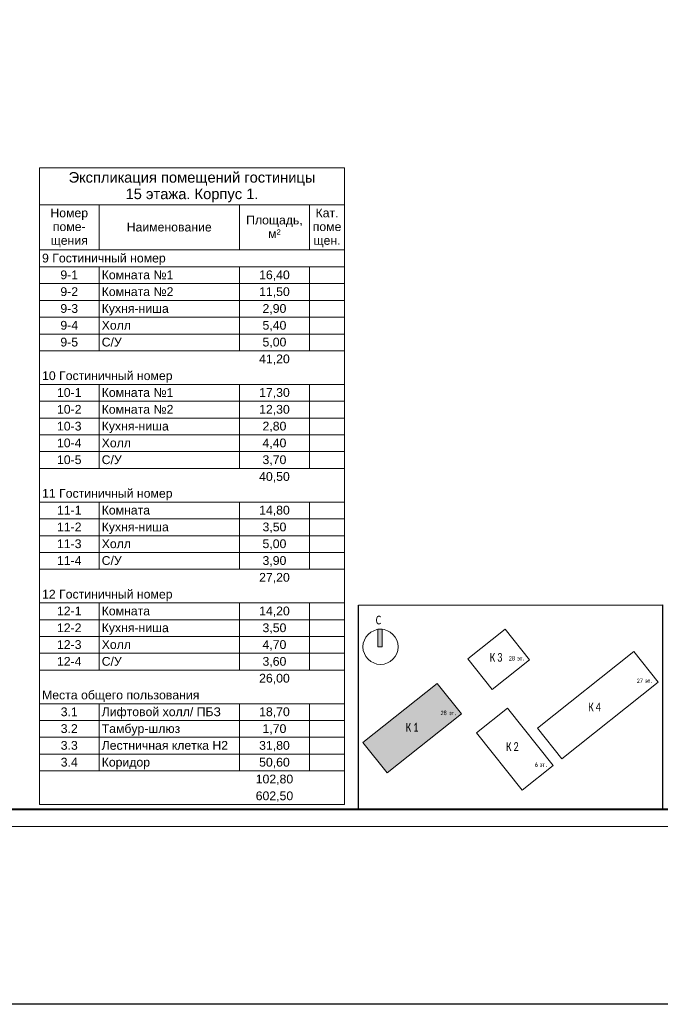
# Model space of a CAD drawing. Header units: millimetres. Extents: x 303602 to 13248484, y -10200551 to -26241.
# Tile 32 of 51: x 770344 to 788606, y -104490 to -76414. Entities that reach past the tile are written whole.
import ezdxf

# ---------------------------------------------------------------- set-up
doc = ezdxf.new("R2010")
doc.units = ezdxf.units.MM
doc.layers.get('Defpoints').update_dxf_attribs({"color": 252})
doc.layers.add('0_S_Grey_01', color=9, linetype='Continuous', lineweight=5, true_color=0x808080)
for name, color, linetype, lineweight in [('A-010-M_LINE-T', 7, 'Continuous', 18), ('RC-Извещатели_пожарные', 1, 'Continuous', 30), ('Z-000-P_SCHED', 7, 'Continuous', 20), ('Рамка', 7, 'Continuous', 18), ('Типовые аннотации', 252, 'Continuous', 5)]:
    doc.layers.add(name, color=color, linetype=linetype, lineweight=lineweight)
doc.layers.add('формат', color=250, linetype='Continuous')
doc.styles.add('Arial', font='arial.ttf', dxfattribs={"width": 0.9, "height": 700})
doc.styles.add('Arial_4', font='arial.ttf', dxfattribs={"height": 3})
doc.styles.add('Arial_5', font='arial.ttf', dxfattribs={"height": 2.5})
doc.styles.add('Calibri Light_4', font='calibril.ttf', dxfattribs={"width": 0.75, "height": 320})
doc.styles.add('Calibri Light_5', font='calibril.ttf', dxfattribs={"width": 0.75, "height": 2.5})

# ---------------------------------------------------------------- blocks, each defined once
blk = doc.blocks.new('*U39')
at = {"color": 0, "lineweight": 0}
blk.add_lwpolyline([(-594, 0), (0, 0), (0, 420), (-594, 420)], close=True, dxfattribs=at)
at = {"lineweight": 40}
blk.add_lwpolyline([(-574, 5), (-5, 5), (-5, 415), (-574, 415)], close=True, dxfattribs=at)
at = {"style": 'Arial', "width": 0.9, "flags": 8}
blk.add_attdef('FORMAT', (-36.87, 1.26), '', height=2.8, dxfattribs=at)
blk = doc.blocks.new('0_AS_SLK8_BUG_2000 - 0_AS_SLK8_BUG_2000-4965751-Экспликация помещений на отм_ _8_100')
at = {"layer": 'Типовые аннотации'}
blk.add_hatch(color=256, dxfattribs=at).paths.add_polyline_path([(-64.89, 34.73), (-65.89, 34.73), (-65.89, 38.73), (-64.89, 38.73)])
at = {"layer": 'Типовые аннотации', "true_color": 0xc0c0c0}
blk.add_hatch(color=9, dxfattribs=at).paths.add_polyline_path([(-52.36, 26.4), (-46.81, 19.44), (-63.75, 5.95), (-69.29, 12.92)])
at = {"layer": '0_S_Grey_01'}
for p, q in [((-36.87, 38.73), (-45.35, 31.98)), ((-31.32, 31.77), (-36.87, 38.73)), ((-45.35, 31.98), (-39.81, 25.01)), ((-39.81, 25.01), (-31.32, 31.77)), ((-7.52, 33.66), (-29.5, 16.16)), ((-1.97, 26.7), (-7.52, 33.66)), ((-52.36, 26.4), (-69.29, 12.92)), ((-46.81, 19.44), (-52.36, 26.4)), ((-23.96, 9.19), (-1.97, 26.7)), ((-36.33, 20.72), (-43.41, 15.08)), ((-25.91, 7.64), (-36.33, 20.72)), ((-63.75, 5.95), (-46.81, 19.44)), ((-29.5, 16.16), (-23.96, 9.19)), ((-43.41, 15.08), (-32.99, 2)), ((-69.29, 12.92), (-63.75, 5.95)), ((-32.99, 2), (-25.91, 7.64))]:
    blk.add_line(p, q, dxfattribs=at)
at = {"layer": 'Типовые аннотации'}
for p, q in [((-64.89, 38.73), (-65.89, 38.73)), ((-65.89, 38.73), (-65.89, 34.73)), ((-64.89, 34.73), (-64.89, 38.73)), ((-65.89, 34.73), (-64.89, 34.73)), ((-52.36, 26.4), (-69.29, 12.92)), ((-46.81, 19.44), (-52.36, 26.4)), ((-63.75, 5.95), (-46.81, 19.44)), ((-69.29, 12.92), (-63.75, 5.95))]:
    blk.add_line(p, q, dxfattribs=at)
blk.add_circle((-65.29, 34.73), 4, dxfattribs=at)
at = {"layer": 'Типовые аннотации', "attachment_point": 1}
for s, insert, char_height, width, style in [('\\fCalibri Light|b0|i0|c204|p34|;C', (-66.38, 41.84), 2, 2.0844, 'Calibri Light_4'), ('28 ', (-51.61, 20.15), 1, 2.3249, 'Calibri Light_5'), ('эт', (-49.69, 20.15), 1, 1.6034, 'Calibri Light_5'), ('\\fCalibri Light|b0|i0|c204|p34|;.', (-48.37, 20.15), 1, 0.481, 'Calibri Light_5'), ('\\fCalibri Light|b0|i0|c204|p34|;К', (-59.56, 17.39), 2, 2.0844, 'Calibri Light_4'), ('\\fCalibri Light|b0|i0|c204|p34|;1', (-57.84, 17.39), 2, 1.9241, 'Calibri Light_4')]:
    blk.add_mtext(s, dxfattribs=dict(at, insert=insert, char_height=char_height, width=width, style=style))
at = {"layer": 'Типовые аннотации', "color": 8, "true_color": 0x808080, "attachment_point": 1}
for s, insert, char_height, width, style in [('\\fCalibri Light|b0|i0|c204|p34|;К', (-40.4, 33.34), 2, 2.0844, 'Calibri Light_4'), ('\\fCalibri Light|b0|i0|c204|p34|;3', (-38.68, 33.34), 2, 1.9241, 'Calibri Light_4'), ('28 ', (-36.05, 32.61), 1, 2.3249, 'Calibri Light_5'), ('эт', (-34.13, 32.61), 1, 1.6034, 'Calibri Light_5'), ('\\fCalibri Light|b0|i0|c204|p34|;.', (-32.81, 32.61), 1, 0.481, 'Calibri Light_5'), ('27 ', (-6.86, 27.48), 1, 2.3249, 'Calibri Light_5'), ('эт', (-4.95, 27.48), 1, 1.6034, 'Calibri Light_5'), ('\\fCalibri Light|b0|i0|c204|p34|;.', (-3.62, 27.48), 1, 0.481, 'Calibri Light_5'), ('\\fCalibri Light|b0|i0|c204|p34|;К', (-17.93, 22.01), 2, 2.0844, 'Calibri Light_4'), ('\\fCalibri Light|b0|i0|c204|p34|;4', (-16.21, 22.01), 2, 1.9241, 'Calibri Light_4'), ('28 ', (-51.61, 20.15), 1, 2.3249, 'Calibri Light_5'), ('эт', (-49.69, 20.15), 1, 1.6034, 'Calibri Light_5'), ('\\fCalibri Light|b0|i0|c204|p34|;.', (-48.37, 20.15), 1, 0.481, 'Calibri Light_5'), ('\\fCalibri Light|b0|i0|c204|p34|;К', (-59.56, 17.39), 2, 2.0844, 'Calibri Light_4'), ('\\fCalibri Light|b0|i0|c204|p34|;1', (-57.84, 17.39), 2, 1.9241, 'Calibri Light_4'), ('\\fCalibri Light|b0|i0|c204|p34|;К', (-36.69, 12.98), 2, 2.0844, 'Calibri Light_4'), ('\\fCalibri Light|b0|i0|c204|p34|;2', (-34.97, 12.98), 2, 1.9241, 'Calibri Light_4'), ('6 ', (-30.11, 8.34), 1, 1.3629, 'Calibri Light_5'), ('эт', (-28.99, 8.34), 1, 1.6034, 'Calibri Light_5'), ('\\fCalibri Light|b0|i0|c204|p34|;.', (-27.67, 8.34), 1, 0.481, 'Calibri Light_5')]:
    blk.add_mtext(s, dxfattribs=dict(at, insert=insert, char_height=char_height, width=width, style=style))

msp = doc.modelspace()

# ---------------------------------------------------------------- linework, layer by layer
at = {"layer": 'A-010-M_LINE-T'}
for p, q in [((770906, -80635), (770906, -81693)), ((779606, -80635), (770906, -80635)), ((779606, -81693), (779606, -80635)), ((770906, -81693), (770906, -98794)), ((770906, -81693), (779606, -81693)), ((772606, -81693), (772606, -82981)), ((776606, -81693), (776606, -82981)), ((778606, -81693), (778606, -82981)), ((779606, -81693), (779606, -98794)), ((772606, -82981), (770906, -82981)), ((776606, -82981), (772606, -82981)), ((778606, -82981), (776606, -82981)), ((779606, -82981), (778606, -82981)), ((772606, -83460), (770906, -83460)), ((776606, -83460), (772606, -83460)), ((772606, -83460), (772606, -83939)), ((778606, -83460), (776606, -83460)), ((776606, -83460), (776606, -83939)), ((779606, -83460), (778606, -83460)), ((778606, -83460), (778606, -83939)), ((772606, -83939), (770906, -83939)), ((776606, -83939), (772606, -83939)), ((772606, -83939), (772606, -84418)), ((778606, -83939), (776606, -83939)), ((776606, -83939), (776606, -84418)), ((779606, -83939), (778606, -83939)), ((778606, -83939), (778606, -84418)), ((772606, -84418), (770906, -84418)), ((776606, -84418), (772606, -84418)), ((772606, -84418), (772606, -84897)), ((778606, -84418), (776606, -84418)), ((776606, -84418), (776606, -84897)), ((779606, -84418), (778606, -84418)), ((778606, -84418), (778606, -84897)), ((772606, -84897), (770906, -84897)), ((776606, -84897), (772606, -84897)), ((772606, -84897), (772606, -85377)), ((778606, -84897), (776606, -84897)), ((776606, -84897), (776606, -85377)), ((779606, -84897), (778606, -84897)), ((778606, -84897), (778606, -85377)), ((772606, -85377), (770906, -85377)), ((776606, -85377), (772606, -85377)), ((772606, -85377), (772606, -85856)), ((778606, -85377), (776606, -85377)), ((776606, -85377), (776606, -85856)), ((779606, -85377), (778606, -85377)), ((778606, -85377), (778606, -85856)), ((772606, -85856), (770906, -85856)), ((776606, -85856), (772606, -85856)), ((778606, -85856), (776606, -85856)), ((779606, -85856), (778606, -85856)), ((772606, -86814), (770906, -86814)), ((776606, -86814), (772606, -86814)), ((772606, -86814), (772606, -87293)), ((778606, -86814), (776606, -86814)), ((776606, -86814), (776606, -87293)), ((779606, -86814), (778606, -86814)), ((778606, -86814), (778606, -87293)), ((772606, -87293), (770906, -87293)), ((776606, -87293), (772606, -87293)), ((772606, -87293), (772606, -87772)), ((778606, -87293), (776606, -87293)), ((776606, -87293), (776606, -87772)), ((779606, -87293), (778606, -87293)), ((778606, -87293), (778606, -87772)), ((772606, -87772), (770906, -87772)), ((776606, -87772), (772606, -87772)), ((772606, -87772), (772606, -88252)), ((778606, -87772), (776606, -87772)), ((776606, -87772), (776606, -88252)), ((779606, -87772), (778606, -87772)), ((778606, -87772), (778606, -88252)), ((772606, -88252), (770906, -88252)), ((776606, -88252), (772606, -88252)), ((772606, -88252), (772606, -88731)), ((778606, -88252), (776606, -88252)), ((776606, -88252), (776606, -88731)), ((779606, -88252), (778606, -88252)), ((778606, -88252), (778606, -88731)), ((772606, -88731), (770906, -88731)), ((776606, -88731), (772606, -88731)), ((772606, -88731), (772606, -89210)), ((778606, -88731), (776606, -88731)), ((776606, -88731), (776606, -89210)), ((779606, -88731), (778606, -88731)), ((778606, -88731), (778606, -89210)), ((772606, -89210), (770906, -89210)), ((776606, -89210), (772606, -89210)), ((778606, -89210), (776606, -89210)), ((779606, -89210), (778606, -89210)), ((772606, -90168), (770906, -90168)), ((776606, -90168), (772606, -90168)), ((772606, -90168), (772606, -90648)), ((778606, -90168), (776606, -90168)), ((776606, -90168), (776606, -90648)), ((779606, -90168), (778606, -90168)), ((778606, -90168), (778606, -90648)), ((772606, -90648), (770906, -90648)), ((776606, -90648), (772606, -90648)), ((772606, -90648), (772606, -91127)), ((778606, -90648), (776606, -90648)), ((776606, -90648), (776606, -91127)), ((779606, -90648), (778606, -90648)), ((778606, -90648), (778606, -91127)), ((772606, -91127), (770906, -91127)), ((776606, -91127), (772606, -91127)), ((772606, -91127), (772606, -91606)), ((778606, -91127), (776606, -91127)), ((776606, -91127), (776606, -91606)), ((779606, -91127), (778606, -91127)), ((778606, -91127), (778606, -91606)), ((772606, -91606), (770906, -91606)), ((776606, -91606), (772606, -91606)), ((772606, -91606), (772606, -92085)), ((778606, -91606), (776606, -91606)), ((776606, -91606), (776606, -92085)), ((779606, -91606), (778606, -91606)), ((778606, -91606), (778606, -92085)), ((772606, -92085), (770906, -92085)), ((776606, -92085), (772606, -92085)), ((778606, -92085), (776606, -92085)), ((779606, -92085), (778606, -92085)), ((772606, -93043), (770906, -93043)), ((776606, -93043), (772606, -93043)), ((772606, -93043), (772606, -93523)), ((778606, -93043), (776606, -93043)), ((776606, -93043), (776606, -93523)), ((779606, -93043), (778606, -93043)), ((778606, -93043), (778606, -93523)), ((772606, -93523), (770906, -93523)), ((776606, -93523), (772606, -93523)), ((772606, -93523), (772606, -94002)), ((778606, -93523), (776606, -93523)), ((776606, -93523), (776606, -94002)), ((779606, -93523), (778606, -93523)), ((778606, -93523), (778606, -94002)), ((772606, -94002), (770906, -94002)), ((776606, -94002), (772606, -94002)), ((772606, -94002), (772606, -94481)), ((778606, -94002), (776606, -94002)), ((776606, -94002), (776606, -94481)), ((779606, -94002), (778606, -94002)), ((778606, -94002), (778606, -94481)), ((772606, -94481), (770906, -94481)), ((776606, -94481), (772606, -94481)), ((772606, -94481), (772606, -94960)), ((778606, -94481), (776606, -94481)), ((776606, -94481), (776606, -94960)), ((779606, -94481), (778606, -94481)), ((778606, -94481), (778606, -94960)), ((772606, -94960), (770906, -94960)), ((776606, -94960), (772606, -94960)), ((778606, -94960), (776606, -94960)), ((779606, -94960), (778606, -94960)), ((772606, -95919), (770906, -95919)), ((776606, -95919), (772606, -95919)), ((772606, -95919), (772606, -96398)), ((778606, -95919), (776606, -95919)), ((776606, -95919), (776606, -96398)), ((779606, -95919), (778606, -95919)), ((778606, -95919), (778606, -96398)), ((772606, -96398), (770906, -96398)), ((776606, -96398), (772606, -96398)), ((772606, -96398), (772606, -96877)), ((778606, -96398), (776606, -96398)), ((776606, -96398), (776606, -96877)), ((779606, -96398), (778606, -96398)), ((778606, -96398), (778606, -96877)), ((772606, -96877), (770906, -96877)), ((776606, -96877), (772606, -96877)), ((772606, -96877), (772606, -97356)), ((778606, -96877), (776606, -96877)), ((776606, -96877), (776606, -97356)), ((779606, -96877), (778606, -96877)), ((778606, -96877), (778606, -97356)), ((772606, -97356), (770906, -97356)), ((776606, -97356), (772606, -97356)), ((772606, -97356), (772606, -97835)), ((778606, -97356), (776606, -97356)), ((776606, -97356), (776606, -97835)), ((779606, -97356), (778606, -97356)), ((778606, -97356), (778606, -97835)), ((772606, -97835), (770906, -97835)), ((776606, -97835), (772606, -97835)), ((778606, -97835), (776606, -97835)), ((779606, -97835), (778606, -97835)), ((779606, -98794), (770906, -98794))]:
    msp.add_line(p, q, dxfattribs=at)
at = {"layer": 'Defpoints', "color": 3, "lineweight": 30}
msp.add_lwpolyline([(780004, -93110), (788667, -93099), (788667, -98921), (780004, -98932)], close=True, dxfattribs=at)
at = {"layer": 'RC-Извещатели_пожарные', "lineweight": 30}
msp.add_lwpolyline([(329285, -48338), (1052378, -48338), (1052378, -104490), (329285, -104490)], close=True, dxfattribs=at)
at = {"layer": 'Рамка'}
msp.add_lwpolyline([(750267, -98921), (807167, -98921), (807167, -57921), (750267, -57921)], close=True, dxfattribs=at)

# ---------------------------------------------------------------- block references
at = {"layer": 'Типовые аннотации', "xscale": 125, "yscale": 125, "zscale": 125}
msp.add_blockref('0_AS_SLK8_BUG_2000 - 0_AS_SLK8_BUG_2000-4965751-Экспликация помещений на отм_ _8_100', (788791, -98638), dxfattribs=at)
at = {"layer": 'формат', "xscale": 100, "yscale": 100, "zscale": 100}
msp.add_blockref('*U39', (807667, -99421), dxfattribs=at)

# ---------------------------------------------------------------- texts
at = {"layer": 'Z-000-P_SCHED', "line_spacing_factor": 0.941778}
for s, insert, char_height, width, attachment_point, style in [('Экспликация помещений гостиницы\\P15 этажа. Корпус 1.', (775256, -80760), 300, 8406.71, 2, 'Arial_4'), ('Номер\\Pпоме-\\Pщения', (771756, -81798), 250, 1285.52, 2, 'Arial_5'), ('Кат.\\Pпоме\\Pщен.', (779106, -81798), 250, 979.44, 2, 'Arial_5'), ('Наименование', (774606, -82203), 250, 2895.47, 2, 'Arial_5'), ('Площадь,\\Pм\\fArial|b0|i0|c238|p34|;²', (777606, -82001), 250, 1925.21, 2, 'Arial_5'), ('9 Гостиничный номер', (770981, -83086), 250, 4211.6, 1, 'Arial_5'), ('9-1', (771756, -83565), 250, 602.97, 2, 'Arial_5'), ('Комната №1', (772681, -83565), 250, 2442.48, 1, 'Arial_5'), ('16,40', (777606, -83565), 250, 1046.78, 2, 'Arial_5'), ('9-2', (771756, -84044), 250, 602.97, 2, 'Arial_5'), ('Комната №2', (772681, -84044), 250, 2442.48, 1, 'Arial_5'), ('11,50', (777606, -84044), 250, 1046.78, 2, 'Arial_5'), ('9-3', (771756, -84524), 250, 602.97, 2, 'Arial_5'), ('Кухня-ниша', (772681, -84524), 250, 2271.08, 1, 'Arial_5'), ('2,90', (777606, -84524), 250, 814.16, 2, 'Arial_5'), ('9-4', (771756, -85003), 250, 602.97, 2, 'Arial_5'), ('Холл', (772681, -85003), 250, 994.74, 1, 'Arial_5'), ('5,40', (777606, -85003), 250, 814.16, 2, 'Arial_5'), ('9-5', (771756, -85482), 250, 602.97, 2, 'Arial_5'), ('С/У', (772681, -85482), 250, 679.49, 1, 'Arial_5'), ('5,00', (777606, -85482), 250, 814.16, 2, 'Arial_5'), ('41,20', (777606, -85961), 250, 1046.78, 2, 'Arial_5'), ('10 Гостиничный номер', (770981, -86440), 250, 4444.21, 1, 'Arial_5'), ('10-1', (771756, -86919), 250, 835.59, 2, 'Arial_5'), ('Комната №1', (772681, -86919), 250, 2442.48, 1, 'Arial_5'), ('17,30', (777606, -86919), 250, 1046.78, 2, 'Arial_5'), ('10-2', (771756, -87399), 250, 835.59, 2, 'Arial_5'), ('Комната №2', (772681, -87399), 250, 2442.48, 1, 'Arial_5'), ('12,30', (777606, -87399), 250, 1046.78, 2, 'Arial_5'), ('10-3', (771756, -87878), 250, 835.59, 2, 'Arial_5'), ('Кухня-ниша', (772681, -87878), 250, 2271.08, 1, 'Arial_5'), ('2,80', (777606, -87878), 250, 814.16, 2, 'Arial_5'), ('10-4', (771756, -88357), 250, 835.59, 2, 'Arial_5'), ('Холл', (772681, -88357), 250, 994.74, 1, 'Arial_5'), ('4,40', (777606, -88357), 250, 814.16, 2, 'Arial_5'), ('10-5', (771756, -88836), 250, 835.59, 2, 'Arial_5'), ('С/У', (772681, -88836), 250, 679.49, 1, 'Arial_5'), ('3,70', (777606, -88836), 250, 814.16, 2, 'Arial_5'), ('40,50', (777606, -89315), 250, 1046.78, 2, 'Arial_5'), ('11 Гостиничный номер', (770981, -89795), 250, 4444.21, 1, 'Arial_5'), ('11-1', (771756, -90274), 250, 835.59, 2, 'Arial_5'), ('Комната', (772681, -90274), 250, 1646.69, 1, 'Arial_5'), ('14,80', (777606, -90274), 250, 1046.78, 2, 'Arial_5'), ('11-2', (771756, -90753), 250, 835.59, 2, 'Arial_5'), ('Кухня-ниша', (772681, -90753), 250, 2271.08, 1, 'Arial_5'), ('3,50', (777606, -90753), 250, 814.16, 2, 'Arial_5'), ('11-3', (771756, -91232), 250, 835.59, 2, 'Arial_5'), ('Холл', (772681, -91232), 250, 994.74, 1, 'Arial_5'), ('5,00', (777606, -91232), 250, 814.16, 2, 'Arial_5'), ('11-4', (771756, -91711), 250, 835.59, 2, 'Arial_5'), ('С/У', (772681, -91711), 250, 679.49, 1, 'Arial_5'), ('3,90', (777606, -91711), 250, 814.16, 2, 'Arial_5'), ('27,20', (777606, -92190), 250, 1046.78, 2, 'Arial_5'), ('12 Гостиничный номер', (770981, -92670), 250, 4444.21, 1, 'Arial_5'), ('12-1', (771756, -93149), 250, 835.59, 2, 'Arial_5'), ('Комната', (772681, -93149), 250, 1646.69, 1, 'Arial_5'), ('14,20', (777606, -93149), 250, 1046.78, 2, 'Arial_5'), ('12-2', (771756, -93628), 250, 835.59, 2, 'Arial_5'), ('Кухня-ниша', (772681, -93628), 250, 2271.08, 1, 'Arial_5'), ('3,50', (777606, -93628), 250, 814.16, 2, 'Arial_5'), ('12-3', (771756, -94107), 250, 835.59, 2, 'Arial_5'), ('Холл', (772681, -94107), 250, 994.74, 1, 'Arial_5'), ('4,70', (777606, -94107), 250, 814.16, 2, 'Arial_5'), ('12-4', (771756, -94586), 250, 835.59, 2, 'Arial_5'), ('С/У', (772681, -94586), 250, 679.49, 1, 'Arial_5'), ('3,60', (777606, -94586), 250, 814.16, 2, 'Arial_5'), ('26,00', (777606, -95066), 250, 1046.78, 2, 'Arial_5'), ('Места общего пользования', (770981, -95545), 250, 5356.32, 1, 'Arial_5'), ('3.1', (771756, -96024), 250, 581.54, 2, 'Arial_5'), ('Лифтовой холл/ ПБЗ', (772681, -96024), 250, 4052.44, 1, 'Arial_5'), ('18,70', (777606, -96024), 250, 1046.78, 2, 'Arial_5'), ('3.2', (771756, -96503), 250, 581.54, 2, 'Arial_5'), ('Тамбур-шлюз', (772681, -96503), 250, 2659.79, 1, 'Arial_5'), ('1,70', (777606, -96503), 250, 814.16, 2, 'Arial_5'), ('3.3', (771756, -96982), 250, 581.54, 2, 'Arial_5'), ('Лестничная клетка Н2', (772681, -96982), 250, 4300.36, 1, 'Arial_5'), ('31,80', (777606, -96982), 250, 1046.78, 2, 'Arial_5'), ('3.4', (771756, -97461), 250, 581.54, 2, 'Arial_5'), ('Коридор', (772681, -97461), 250, 1646.69, 1, 'Arial_5'), ('50,60', (777606, -97461), 250, 1046.78, 2, 'Arial_5'), ('102,80', (777606, -97941), 250, 1279.39, 2, 'Arial_5'), ('602,50', (777606, -98420), 250, 1279.39, 2, 'Arial_5')]:
    msp.add_mtext(s, dxfattribs=dict(at, insert=insert, char_height=char_height, width=width, attachment_point=attachment_point, style=style))

doc.saveas('drawing.dxf')
